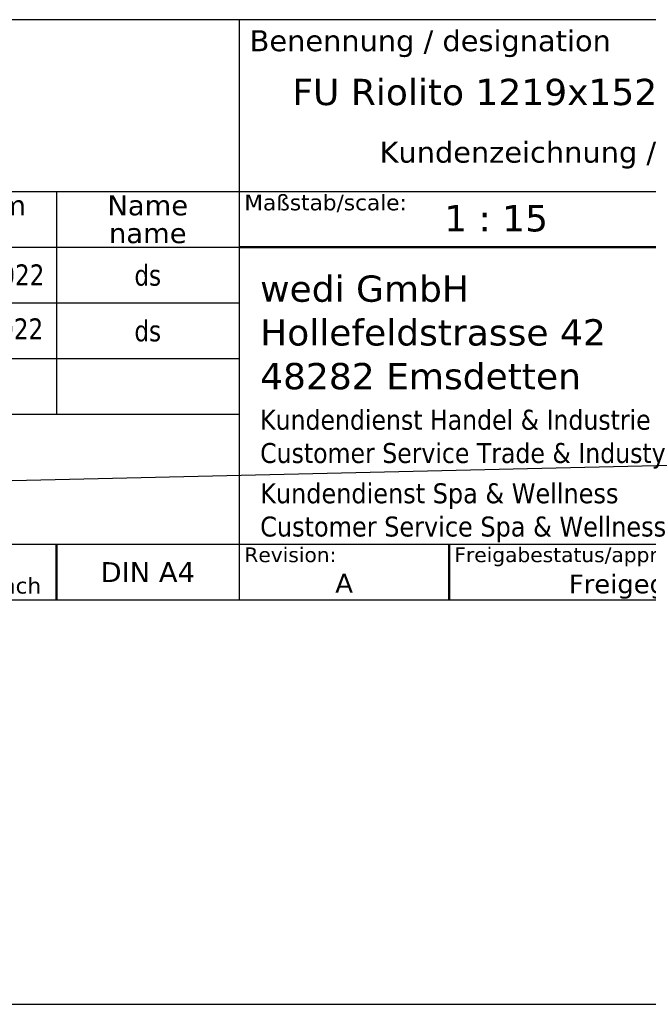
# Model space of a CAD drawing. Header units: millimetres. Extents: x -11430 to 11430, y -488 to 4365.
# Tile 3 of 92: x 1559 to 2456, y -488 to 919. Entities that reach past the tile are written whole.
import ezdxf
from ezdxf.enums import TextEntityAlignment as Align

# ---------------------------------------------------------------- set-up
doc = ezdxf.new("R2010")
doc.units = ezdxf.units.MM
doc.header["$LTSCALE"] = 15
for name, color, linetype, lineweight in [('AM_BOR', 7, 'Continuous', 25), ('Rahmen (ISO)', 7, 'Continuous', 70), ('Titel (ISO)', 7, 'Continuous', 50)]:
    doc.layers.add(name, color=color, linetype=linetype, lineweight=lineweight)
doc.styles.add('Notiztext 3.5', font='verdana.ttf')
doc.styles.add('Pfeiltext', font='verdana.ttf')
doc.styles.get("Standard").update_dxf_attribs({"font": 'verdana.ttf'})
doc.styles.add('Textstil101', font='verdana.ttf')
doc.styles.add('Textstil113', font='verdana.ttf')
doc.styles.add('Textstil114', font='verdana.ttf')
doc.styles.add('Textstil47', font='verdana.ttf')
doc.styles.add('Textstil48', font='verdana.ttf')
doc.styles.add('Textstil61', font='verdana.ttf')
doc.styles.add('Textstil64', font='verdana.ttf', dxfattribs={"width": 0.800000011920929})
doc.styles.add('Textstil75', font='verdana.ttf')

# ---------------------------------------------------------------- blocks, each defined once
blk = doc.blocks.new('Ränder wedi_Zeichnungsrahmen')
at = {"layer": 'Rahmen (ISO)', "color": 208, "lineweight": 18, "true_color": 0x400040}
blk.add_line((20, 6.000000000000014), (204.0000000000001, 6.000000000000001), dxfattribs=at)
blk = doc.blocks.new('Schriftfelder wedi Standard - Inch_Zoll ohne Toleranz')
at = {"layer": 'AM_BOR', "color": 7}
for p, q in [((-4.835435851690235, 53.99550874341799), (-188.8354355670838, 53.99550874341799)), ((-84.03543585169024, 53.99550874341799), (-84.03543585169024, -1.254491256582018)), ((-188.8354355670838, 37.64550874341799), (-4.835435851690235, 37.64550874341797)), ((-101.4354358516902, 37.64550874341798), (-101.4354358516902, 16.44550874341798)), ((-130.1354355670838, 4.045508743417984), (-4.835435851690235, 4.045508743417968)), ((-188.8354355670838, -1.254491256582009), (-4.835435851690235, -1.254491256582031))]:
    blk.add_line(p, q, dxfattribs=at)
at = {"layer": 'AM_BOR'}
for p, q in [((-130.1354355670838, 32.34550874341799), (-84.03543585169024, 32.34550874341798)), ((-130.1354355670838, 27.04550874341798), (-84.03543585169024, 27.04550874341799)), ((-130.1354355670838, 21.74550874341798), (-84.03543585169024, 21.74550874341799)), ((-130.1354355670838, 16.44550874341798), (-84.03543585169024, 16.44550874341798))]:
    blk.add_line(p, q, dxfattribs=at)
at = {"layer": 'Titel (ISO)'}
for p, q in [((-84.03543585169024, 32.34550874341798), (-4.835435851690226, 32.34550874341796)), ((-101.4354358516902, 4.045508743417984), (-101.4354358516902, -1.25449125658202)), ((-64.03543585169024, 4.045508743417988), (-64.03543585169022, -1.254491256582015))]:
    blk.add_line(p, q, dxfattribs=at)
at = {"layer": 'AM_BOR', "color": 7, "style": 'Textstil48'}
blk.add_text('Benennung / designation', height=2.000000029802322, dxfattribs=at).set_placement((-83.03543585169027, 50.99550874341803))
at = {"layer": 'AM_BOR', "color": 7, "style": 'Textstil61'}
for s, p in [('Datum', (-108.7354355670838, 36.32050874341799)), ('Name', (-92.73543585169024, 36.32050874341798)), ('name', (-92.73543585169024, 33.67050874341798)), ('DIN A4', (-92.73543585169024, 1.395508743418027))]:
    blk.add_text(s, height=1.899999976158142, dxfattribs=at).set_placement(p, align=Align.MIDDLE_CENTER)
at = {"layer": 'AM_BOR', "color": 7, "insert": (-115.3854355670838, 1.259998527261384), "char_height": 1.500000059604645, "width": 25.86857318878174, "attachment_point": 5}
blk.add_mtext('\\fVerdana|b0|i0;\\H1.5000;Maße in: mm/Inch\\P\\fVerdana|b0|i0;\\H1.5000;dim. in: millimeters/Inch', dxfattribs=at)
at = {"layer": 'AM_BOR', "color": 7}
for tag, p, height, style in [('Zeichnungsnummer_001', (-173.2383905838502, 49.43305073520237), 3.00000011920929, 'Textstil75'), ('Artikelnummer_001', (-145.0642880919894, 44.44539506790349), 2.487309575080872, 'Textstil101')]:
    blk.add_attdef(tag, p, '', height=height, dxfattribs=dict(at, style=style))
blk.add_attdef('TITEL_001', (-78.97035839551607, 45.86528712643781), '', height=2.5, dxfattribs=at)
at = {"layer": 'AM_BOR', "color": 7, "style": 'Textstil101'}
blk.add_attdef('PROJEKT', text='', height=2.487309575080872, dxfattribs=at).set_placement((-144.8354355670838, 41.98281831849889), align=Align.TOP_LEFT)
at = {"layer": 'AM_BOR', "color": 7, "style": 'Textstil64', "width": 0.8}
for tag, p in [('ERSTELLUNGSDATUM_001', (-115.1472556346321, 28.69550873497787)), ('KONSTRUKTEUR_001', (-94.00716185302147, 28.67133143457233)), ('ERSTELLUNGSDATUM_001', (-115.3460467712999, 23.55467596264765)), ('KONSTRUKTEUR_001', (-94.00716185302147, 23.37133143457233))]:
    blk.add_attdef(tag, p, '', height=2.000000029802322, dxfattribs=at)
at = {"layer": 'AM_BOR', "color": 7, "style": 'Textstil64', "width": 0.7999999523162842}
for tag, p in [('KONTROLLDATUM', (-108.7354355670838, 19.09550874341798)), ('KONTROLLIERT_VON', (-92.73543585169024, 19.09550874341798))]:
    blk.add_attdef(tag, text='', height=2.000000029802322, dxfattribs=at).set_placement(p, align=Align.MIDDLE_CENTER)
at = {"layer": 'Titel (ISO)', "attachment_point": 1, "style": 'Notiztext 3.5'}
for s, insert, char_height in [('\\fVerdana|b0|i0;\\H1.5000;Maßstab/scale:', (-83.53543585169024, 37.34550874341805), 1.500000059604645), ('\\fVerdana|b0|i0;\\H1.4000;Revision:', (-83.53543585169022, 3.745508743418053), 1.400000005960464), ('\\fVerdana|b0|i0;\\H1.4000;Freigabestatus/approval status:', (-63.53543585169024, 3.745508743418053), 1.400000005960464)]:
    blk.add_mtext(s, dxfattribs=dict(at, insert=insert, char_height=char_height))
at = {"layer": 'Titel (ISO)', "color": 179, "true_color": 0x262659, "attachment_point": 4, "style": 'Pfeiltext'}
for s, insert, char_height, width, line_spacing_factor in [('\\fVerdana|b0|i0;\\H2.5000;wedi GmbH\\P\\fVerdana|b0|i0;\\H2.5000;Hollefeldstrasse 42\\P\\fVerdana|b0|i0;\\H2.5000;48282 Emsdetten', (-82.03543585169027, 24.20129111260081), 2.5, 33.30630943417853, 0.9995793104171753), ('\\fVerdana|b0|i0;\\W0.90;\\H1.9000;Kundendienst Handel & Industrie\\P\\fVerdana|b0|i0;\\W0.90;\\H1.9000;Customer Service Trade & Industy', (-82.03543585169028, 14.0490869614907), 1.899999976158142, 97.28764073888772, 0.9995792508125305), ('\\fVerdana|b0|i0;\\W0.90;\\H1.9000;Kundendienst Spa & Wellness\\P\\fVerdana|b0|i0;\\W0.90;\\H1.9000;Customer Service Spa & Wellness', (-82.03543585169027, 7.049086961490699), 1.899999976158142, 97.28764073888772, 0.9995792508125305)]:
    blk.add_mtext(s, dxfattribs=dict(at, insert=insert, char_height=char_height, width=width, line_spacing_factor=line_spacing_factor))
at = {"layer": 'Titel (ISO)', "color": 7, "style": 'Pfeiltext'}
blk.add_attdef('BESCHREIBUNG_001', (-70.66377724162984, 40.38459537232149), '', height=2.000000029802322, dxfattribs=at)
at = {"layer": 'Titel (ISO)'}
for tag, p, height, style in [('Anfänglicher_Ansichtsmaßstab_001', (-64.5021920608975, 33.83711386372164), 2.5, 'Textstil47'), ('REVISIONSNUMMER_001', (-74.87694023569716, -0.5444913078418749), 1.790000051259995, 'Textstil114'), ('STATUS_001', (-52.63301829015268, -0.6250352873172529), 1.790000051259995, 'Textstil114')]:
    blk.add_attdef(tag, p, '', height=height, dxfattribs=dict(at, style=style))
at = {"layer": 'Titel (ISO)', "style": 'Textstil47'}
blk.add_attdef('<MASSE3;>', text='', height=2.5, dxfattribs=at).set_placement((-26.83543585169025, 36.34550874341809), align=Align.TOP_LEFT)
at = {"layer": 'Titel (ISO)', "style": 'Textstil113'}
for tag, p in [('MATERIAL', (-159.8354355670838, 35.345508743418)), ('FIRMA', (-159.8354355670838, 24.74550874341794)), ('Bauvorhaben', (-159.8354355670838, 19.44550874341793))]:
    blk.add_attdef(tag, text='', height=1.889999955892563, dxfattribs=at).set_placement(p, align=Align.TOP_CENTER)

msp = doc.modelspace()

# ---------------------------------------------------------------- linework, layer by layer
for p, q in [((11239.5, 487.4999999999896), (-7924.5, 37.62324425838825)), ((-7324.499999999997, -487.4999999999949), (11430, -487.5000000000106))]:
    msp.add_line(p, q)

# ---------------------------------------------------------------- block references
at = {"xscale": 15, "yscale": 15, "zscale": 15}
msp.add_blockref('Ränder wedi_Zeichnungsrahmen', (0, 0), dxfattribs=at)
ref = msp.add_blockref('Schriftfelder wedi Standard - Inch_Zoll ohne Toleranz', (3132.531537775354, 108.8173688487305), dxfattribs=dict(xscale=15, yscale=15, zscale=15))
ref.add_attrib('KONSTRUKTEUR_001', 'ds', (1722.424109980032, 459.3873403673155), dxfattribs={"layer": 'AM_BOR', "color": 7, "height": 30.00000044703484, "style": 'Textstil64', "width": 0.8})
ref.add_attrib('ERSTELLUNGSDATUM_001', '29.03.2022', (1405.322703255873, 539.2499998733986), dxfattribs={"layer": 'AM_BOR', "color": 7, "height": 30.00000044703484, "style": 'Textstil64', "width": 0.8})
ref.add_attrib('Anfänglicher_Ansichtsmaßstab_001', '1 : 15', (2164.998656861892, 616.3740768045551), dxfattribs={"layer": 'Titel (ISO)', "height": 37.5, "style": 'Textstil47'})
ref.add_attrib('BESCHREIBUNG_001', 'Kundenzeichnung / customer drawing', (2072.574879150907, 714.5862994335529), dxfattribs={"layer": 'Titel (ISO)', "color": 7, "height": 30.00000044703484, "style": 'Pfeiltext'})
ref.add_attrib('TITEL_001', 'FU Riolito 1219x1524x65 mm R 700 US', (1947.976161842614, 796.7966757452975), dxfattribs={"layer": 'AM_BOR', "color": 7, "height": 37.5})
ref.add_attrib('KONSTRUKTEUR_001', 'ds', (1722.424109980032, 538.8873403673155), dxfattribs={"layer": 'AM_BOR', "color": 7, "height": 30.00000044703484, "style": 'Textstil64', "width": 0.8})
ref.add_attrib('ERSTELLUNGSDATUM_001', '29/03/2022', (1402.340836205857, 462.1375082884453), dxfattribs={"layer": 'AM_BOR', "color": 7, "height": 30.00000044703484, "style": 'Textstil64', "width": 0.8})
ref.add_attrib('REVISIONSNUMMER_001', 'A', (2009.377434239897, 100.6499992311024), dxfattribs={"layer": 'Titel (ISO)', "height": 26.85000076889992, "style": 'Textstil114'})
ref.add_attrib('STATUS_001', 'Freigegeben', (2343.036263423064, 99.44183953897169), dxfattribs={"layer": 'Titel (ISO)', "height": 26.85000076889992, "style": 'Textstil114'})

doc.saveas('drawing.dxf')
